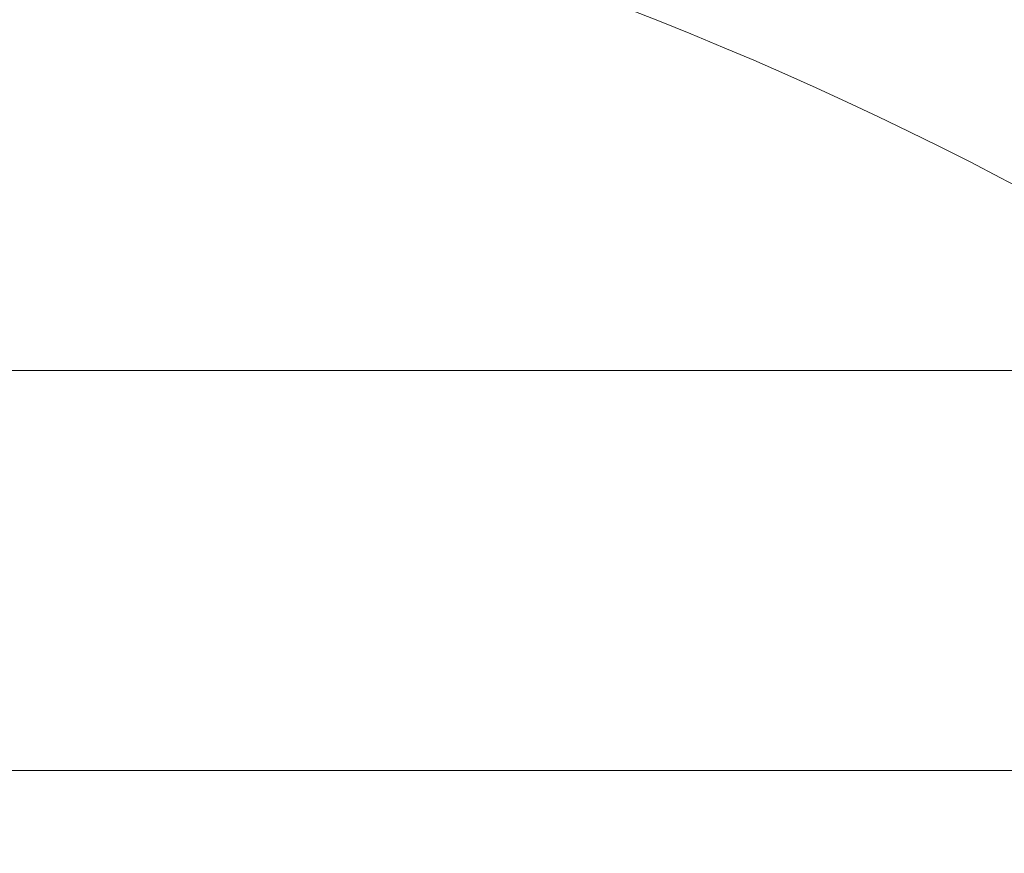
# Model space of a CAD drawing. Header units: millimetres. Extents: x 51337 to 61814, y -21781 to -12277.
# Tile 255 of 256: x 59274 to 59298, y -20649 to -20628. Entities that reach past the tile are written whole.
import ezdxf

# ---------------------------------------------------------------- set-up
doc = ezdxf.new("R2010")
doc.units = ezdxf.units.MM
doc.header["$LTSCALE"] = 0.3175
doc.layers.add('1轮廓实线层', color=7, linetype='Continuous', lineweight=18)

msp = doc.modelspace()

# ---------------------------------------------------------------- linework, layer by layer
at = {"layer": '1轮廓实线层'}
for p, q in [((59204.20186, -20636.47664), (59306.38491, -20636.47664)), ((59202.79339, -20646.47664), (59307.79339, -20646.47664))]:
    msp.add_line(p, q, dxfattribs=at)
for radius, start, end in [(131, 21.1151093, 72.9200227), (126, 21.1151093, 72.9200227), (117.32051, 300.7584308, 103.5504853), (100, 39.174341, 129.1690367), (92.82561, 56.6053122, 123.3946878)]:
    msp.add_arc((59255.29339, -20713.97664), radius, start, end, dxfattribs=at)

doc.saveas('drawing.dxf')
